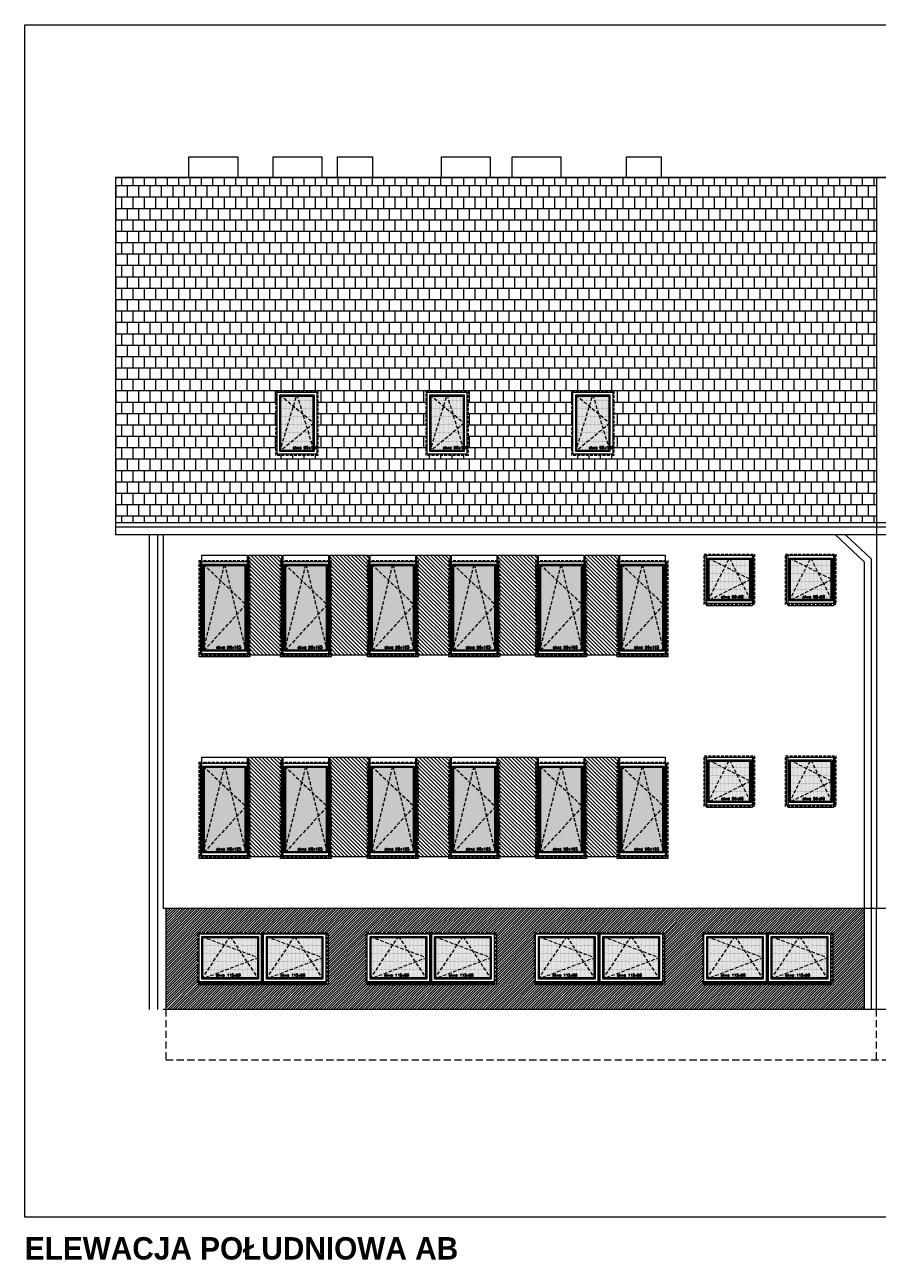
# Model space of a CAD drawing. Header units: millimetres. Extents: x -82287 to 177822, y -399756 to 0.
# Tile 17 of 228: x 53483 to 55002, y -238894 to -236685. Entities that reach past the tile are written whole.
import ezdxf
from ezdxf.enums import TextEntityAlignment as Align

# ---------------------------------------------------------------- set-up
doc = ezdxf.new("R2010")
doc.units = ezdxf.units.MM
doc.header["$MEASUREMENT"] = 0
for name, pattern in [('SUŁOSZOWA - PB 21 03$0$CACHE', [9.525, 6.35, -3.175]), ('SUŁOSZOWA - PB 21 03$0$CARKOVANA', [7.5, 5, -2.5]), ('SUŁOSZOWA - PB 21 03$0$HIDDEN', [9.525, 6.35, -3.175])]:
    doc.linetypes.add(name, pattern=pattern)
doc.layers.add('FL_XREF', color=252, linetype='Continuous')
for name, color, linetype, lineweight in [('SUŁOSZOWA - PB 21 03$0$! opisy okien elewacja', 251, 'Continuous', 0), ('SUŁOSZOWA - PB 21 03$0$!! 0_ Istn-okna', 251, 'Continuous', 0), ('SUŁOSZOWA - PB 21 03$0$!! 0_ Istn-sciany', 251, 'Continuous', 0), ('SUŁOSZOWA - PB 21 03$0$!! 0_ Opis', 251, 'Continuous', 0), ('SUŁOSZOWA - PB 21 03$0$!! 0_ WIDOK ELEWACJA', 251, 'Continuous', 0), ('SUŁOSZOWA - PB 21 03$0$!! 0_Istn-cienka', 251, 'Continuous', 0), ('SUŁOSZOWA - PB 21 03$0$!! 0_Istn-drzwi', 251, 'Continuous', 0), ('SUŁOSZOWA - PB 21 03$0$!! 0_Opis_pom', 251, 'Continuous', 0), ('SUŁOSZOWA - PB 21 03$0$!! 1_ELEWACJA KOLOR', 251, 'Continuous', 0), ('SUŁOSZOWA - PB 21 03$0$!! 1_Hatch dach', 251, 'Continuous', 0), ('SUŁOSZOWA - PB 21 03$0$!! 1_OPIS POM NOWE', 251, 'Continuous', 0), ('SUŁOSZOWA - PB 21 03$0$!! 2_ELEWACJA COKÓŁ', 251, 'Continuous', 0), ('SUŁOSZOWA - PB 21 03$0$!! 2_NOWE OKNA WIDOk - remont', 251, 'Continuous', 0), ('SUŁOSZOWA - PB 21 03$0$!! 2_TYNK OBRYS', 251, 'Continuous', 0)]:
    doc.layers.add(name, color=color, linetype=linetype, lineweight=lineweight)
doc.styles.add('SUŁOSZOWA - PB 21 03$0$ARIAL', font='tahoma.ttf')
doc.styles.add('SUŁOSZOWA - PB 21 03$0$STYLE10', font='arialbd.ttf')
doc.styles.add('SUŁOSZOWA - PB 21 03$0$TXT', font='simplex.shx')

# ---------------------------------------------------------------- blocks, each defined once
blk = doc.blocks.new('SUŁOSZOWA - PB 21 03$0$okno 90x180')
at = {"layer": 'SUŁOSZOWA - PB 21 03$0$!! 1_Hatch dach', "true_color": 0x575757}
h = blk.add_hatch(dxfattribs=at)
h.set_pattern_fill('DOTS', color=251)
h.set_pattern_definition([(0, (-9632.3096, -11392.1331), (0.79375, 1.5875), [0, -1.5875])])
h.paths.add_polyline_path([(9, -20), (81, -20), (81, -171), (9, -171)])
at = {"layer": 'SUŁOSZOWA - PB 21 03$0$!! 0_ Istn-okna', "linetype": 'SUŁOSZOWA - PB 21 03$0$CARKOVANA', "lineweight": 5}
blk.add_lwpolyline([(0, -11), (90, -11), (90, -180), (0, -180)], close=True, dxfattribs=at)
at = {"layer": 'SUŁOSZOWA - PB 21 03$0$!! 0_ Istn-okna'}
for points in [[(2, -13), (88, -13), (88, -178), (2, -178)], [(7, -18), (83, -18), (83, -173), (7, -173)], [(9, -20), (81, -20), (81, -171), (9, -171)], [(0, -178), (90, -178), (90, -183), (0, -183)]]:
    blk.add_lwpolyline(points, close=True, dxfattribs=at)
at = {"layer": 'SUŁOSZOWA - PB 21 03$0$!! 1_Hatch dach', "color": 251, "linetype": 'SUŁOSZOWA - PB 21 03$0$CACHE', "true_color": 0x575757}
for points in [[(7, -173), (45, -18), (83, -173)], [(7, -18), (83, -90), (7, -173)]]:
    blk.add_lwpolyline(points, dxfattribs=at)
at = {"insert": (30.1, -163.6), "char_height": 5, "attachment_point": 1, "style": 'SUŁOSZOWA - PB 21 03$0$TXT'}
blk.add_mtext_dynamic_manual_height_columns('okno 90x165', width=52.63, gutter_width=75, heights=[0], dxfattribs=at)
blk = doc.blocks.new('SUŁOSZOWA - PB 21 03$0$okno 90x90')
at = {"layer": 'SUŁOSZOWA - PB 21 03$0$!! 1_Hatch dach', "true_color": 0x575757}
h = blk.add_hatch(dxfattribs=at)
h.set_pattern_fill('DOTS', color=251)
h.set_pattern_definition([(0, (-9634.3096, -11214.1331), (0.79375, 1.5875), [0, -1.5875])])
h.paths.add_polyline_path([(7, 79), (79, 79), (79, 7), (7, 7)])
at = {"layer": 'SUŁOSZOWA - PB 21 03$0$!! 0_ Istn-okna', "linetype": 'SUŁOSZOWA - PB 21 03$0$CARKOVANA', "lineweight": 5}
blk.add_lwpolyline([(-2, 88), (88, 88), (88, -2), (-2, -2)], close=True, dxfattribs=at)
at = {"layer": 'SUŁOSZOWA - PB 21 03$0$!! 0_ Istn-okna'}
for points in [[(0, 86), (86, 86), (86, 0), (0, 0)], [(5, 81), (81, 81), (81, 5), (5, 5)], [(7, 79), (79, 79), (79, 7), (7, 7)]]:
    blk.add_lwpolyline(points, close=True, dxfattribs=at)
at = {"layer": 'SUŁOSZOWA - PB 21 03$0$!! 1_Hatch dach', "color": 251, "linetype": 'SUŁOSZOWA - PB 21 03$0$CACHE', "true_color": 0x575757}
for points in [[(5, 5), (43, 81), (81, 5)], [(5, 81), (81, 43), (5, 5)]]:
    blk.add_lwpolyline(points, dxfattribs=at)
at = {"insert": (28.1, 14.4), "char_height": 5, "attachment_point": 1, "style": 'SUŁOSZOWA - PB 21 03$0$TXT'}
blk.add_mtext_dynamic_manual_height_columns('okno 90x90', width=52.63, gutter_width=75, heights=[0], dxfattribs=at)
blk = doc.blocks.new('SUŁOSZOWA - PB 21 03$0$okno 115x115')
at = {"layer": 'SUŁOSZOWA - PB 21 03$0$!! 1_Hatch dach', "true_color": 0x575757}
h = blk.add_hatch(dxfattribs=at)
h.set_pattern_fill('DOTS', color=251, angle=360)
h.set_pattern_definition([(360, (-21873.4686, 1906.5186), (0.79375, 1.5875), [0, -1.5875])])
h.paths.add_polyline_path([(-12257.2, 13266.7), (-12160.2, 13266.7), (-12160.2, 13194.7), (-12257.2, 13194.7)])
h = blk.add_hatch(dxfattribs=at)
h.set_pattern_fill('ANSI31', color=251, scale=0.2, angle=360)
h.set_pattern_definition([(45, (0, 0), (-0.449012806, 0.449012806), [])])
h.paths.add_polyline_path([(-12264.2, 13187.7), (-12153.2, 13187.7), (-12153.2, 13182.7), (-12264.2, 13182.7)])
at = {"layer": 'SUŁOSZOWA - PB 21 03$0$!! 0_ Istn-okna', "linetype": 'SUŁOSZOWA - PB 21 03$0$CARKOVANA', "lineweight": 5}
blk.add_lwpolyline([(-12266.2, 13275.7), (-12151.2, 13275.7), (-12151.2, 13185.7), (-12266.2, 13185.7)], close=True, dxfattribs=at)
at = {"layer": 'SUŁOSZOWA - PB 21 03$0$!! 0_ Istn-okna'}
for points in [[(-12264.2, 13273.7), (-12153.2, 13273.7), (-12153.2, 13187.7), (-12264.2, 13187.7)], [(-12259.2, 13268.7), (-12158.2, 13268.7), (-12158.2, 13192.7), (-12259.2, 13192.7)], [(-12257.2, 13266.7), (-12160.2, 13266.7), (-12160.2, 13194.7), (-12257.2, 13194.7)], [(-12264.2, 13187.7), (-12153.2, 13187.7), (-12153.2, 13182.7), (-12264.2, 13182.7)]]:
    blk.add_lwpolyline(points, close=True, dxfattribs=at)
at = {"layer": 'SUŁOSZOWA - PB 21 03$0$!! 1_Hatch dach', "color": 251, "linetype": 'SUŁOSZOWA - PB 21 03$0$CACHE', "true_color": 0x575757}
for points in [[(-12259.2, 13192.7), (-12208.7, 13268.7), (-12158.2, 13192.7)], [(-12259.2, 13268.7), (-12158.2, 13230.7), (-12259.2, 13192.7)]]:
    blk.add_lwpolyline(points, dxfattribs=at)
at = {"insert": (-12234.1, 13202.1), "char_height": 5, "attachment_point": 1, "style": 'SUŁOSZOWA - PB 21 03$0$TXT'}
blk.add_mtext_dynamic_manual_height_columns('okno 115x90', width=52.63, gutter_width=75, heights=[0], dxfattribs=at)
blk = doc.blocks.new('SUŁOSZOWA - PB 21 03$0$OKNO POŁACIOWE')
at = {"layer": 'SUŁOSZOWA - PB 21 03$0$!! 1_Hatch dach', "true_color": 0x575757}
h = blk.add_hatch(dxfattribs=at)
h.set_pattern_fill('DOTS', color=251)
h.set_pattern_definition([(0, (62967.6391, -229507.4222), (0.79375, 1.5875), [0, -1.5875])])
h.paths.add_polyline_path([(72608.9, -218174.3), (72665.9, -218174.3), (72665.9, -218271.3), (72608.9, -218271.3)])
at = {"layer": 'SUŁOSZOWA - PB 21 03$0$!! 0_ Istn-okna', "linetype": 'SUŁOSZOWA - PB 21 03$0$CARKOVANA', "lineweight": 5}
blk.add_lwpolyline([(72599.9, -218165.3), (72674.9, -218165.3), (72674.9, -218280.3), (72599.9, -218280.3)], close=True, dxfattribs=at)
at = {"layer": 'SUŁOSZOWA - PB 21 03$0$!! 0_ Istn-okna'}
for points in [[(72601.9, -218167.3), (72672.9, -218167.3), (72672.9, -218278.3), (72601.9, -218278.3)], [(72606.9, -218172.3), (72667.9, -218172.3), (72667.9, -218273.3), (72606.9, -218273.3)], [(72608.9, -218174.3), (72665.9, -218174.3), (72665.9, -218271.3), (72608.9, -218271.3)]]:
    blk.add_lwpolyline(points, close=True, dxfattribs=at)
at = {"layer": 'SUŁOSZOWA - PB 21 03$0$!! 1_Hatch dach', "color": 251, "linetype": 'SUŁOSZOWA - PB 21 03$0$CACHE', "true_color": 0x575757}
for points in [[(72606.9, -218273.3), (72637.4, -218172.3), (72667.9, -218273.3)], [(72606.9, -218172.3), (72667.9, -218222.8), (72606.9, -218273.3)]]:
    blk.add_lwpolyline(points, dxfattribs=at)
at = {"insert": (72630, -218263.9), "char_height": 5, "attachment_point": 1, "style": 'SUŁOSZOWA - PB 21 03$0$TXT'}
blk.add_mtext_dynamic_manual_height_columns('okno 90x180', width=52.63, gutter_width=75, heights=[0], dxfattribs=at)
blk = doc.blocks.new('SUŁOSZOWA - PB 21 03')
at = {"layer": 'SUŁOSZOWA - PB 21 03$0$!! 1_ELEWACJA KOLOR', "true_color": 0xa78758}
h = blk.add_hatch(dxfattribs=at)
h.set_pattern_fill('ANSI31', color=45, scale=1.5, angle=-90)
h.set_pattern_definition([(315, (2450.515, -90), (3.36759605, 3.36759605), [])])
h.paths.add_polyline_path([(53819.56903, -237684.26576), (53878.56903, -237684.26576), (53878.56903, -237862.26576), (53819.56903, -237862.26576)])
h = blk.add_hatch(dxfattribs=at)
h.set_pattern_fill('ANSI31', color=45, scale=1.5, angle=-90)
h.set_pattern_definition([(315, (2595.515, -90), (3.36759605, 3.36759605), [])])
h.paths.add_polyline_path([(53964.56903, -237684.26576), (54033.56903, -237684.26576), (54033.56903, -237862.26576), (53964.56903, -237862.26576)])
h = blk.add_hatch(dxfattribs=at)
h.set_pattern_fill('ANSI31', color=45, scale=1.5, angle=-90)
h.set_pattern_definition([(315, (2750.515, -90), (3.36759605, 3.36759605), [])])
h.paths.add_polyline_path([(54119.56903, -237684.26576), (54178.56903, -237684.26576), (54178.56903, -237862.26576), (54119.56903, -237862.26576)])
h = blk.add_hatch(dxfattribs=at)
h.set_pattern_fill('ANSI31', color=45, scale=1.5, angle=-90)
h.set_pattern_definition([(315, (2895.515, -90), (3.36759605, 3.36759605), [])])
h.paths.add_polyline_path([(54264.56903, -237684.26576), (54333.56903, -237684.26576), (54333.56903, -237862.26576), (54264.56903, -237862.26576)])
h = blk.add_hatch(dxfattribs=at)
h.set_pattern_fill('ANSI31', color=45, scale=1.5, angle=-90)
h.set_pattern_definition([(315, (3050.515, -90), (3.36759605, 3.36759605), [])])
h.paths.add_polyline_path([(54419.56903, -237684.26576), (54478.56903, -237684.26576), (54478.56903, -237862.26576), (54419.56903, -237862.26576)])
h = blk.add_hatch(dxfattribs=at)
h.set_pattern_fill('ANSI31', color=45, scale=1.5, angle=-90)
h.set_pattern_definition([(315, (2450.515, -450), (3.36759605, 3.36759605), [])])
h.paths.add_polyline_path([(53819.56903, -238044.26576), (53878.56903, -238044.26576), (53878.56903, -238222.26576), (53819.56903, -238222.26576)])
h = blk.add_hatch(dxfattribs=at)
h.set_pattern_fill('ANSI31', color=45, scale=1.5, angle=-90)
h.set_pattern_definition([(315, (2595.515, -450), (3.36759605, 3.36759605), [])])
h.paths.add_polyline_path([(53964.56903, -238044.26576), (54033.56903, -238044.26576), (54033.56903, -238222.26576), (53964.56903, -238222.26576)])
h = blk.add_hatch(dxfattribs=at)
h.set_pattern_fill('ANSI31', color=45, scale=1.5, angle=-90)
h.set_pattern_definition([(315, (2750.515, -450), (3.36759605, 3.36759605), [])])
h.paths.add_polyline_path([(54119.56903, -238044.26576), (54178.56903, -238044.26576), (54178.56903, -238222.26576), (54119.56903, -238222.26576)])
h = blk.add_hatch(dxfattribs=at)
h.set_pattern_fill('ANSI31', color=45, scale=1.5, angle=-90)
h.set_pattern_definition([(315, (2895.515, -450), (3.36759605, 3.36759605), [])])
h.paths.add_polyline_path([(54264.56903, -238044.26576), (54333.56903, -238044.26576), (54333.56903, -238222.26576), (54264.56903, -238222.26576)])
h = blk.add_hatch(dxfattribs=at)
h.set_pattern_fill('ANSI31', color=45, scale=1.5, angle=-90)
h.set_pattern_definition([(315, (3050.515, -450), (3.36759605, 3.36759605), [])])
h.paths.add_polyline_path([(54419.56903, -238044.26576), (54478.56903, -238044.26576), (54478.56903, -238222.26576), (54419.56903, -238222.26576)])
at = {"layer": 'SUŁOSZOWA - PB 21 03$0$!! 1_Hatch dach', "true_color": 0x990000}
h = blk.add_hatch(dxfattribs=at)
h.set_pattern_fill('AR-B88', color=14, scale=0.1, angle=180)
h.set_pattern_definition([(180, (0, 0), (-2e-15, -20.32), []), (270, (0, 0), (10.16, -20.32), [20.32, -20.32])])
h.paths.add_polyline_path([(54939.06903, -237010.26576), (53582.06903, -237010.26576), (53582.06903, -237626.08383), (54939.06903, -237626.08383)])
h.paths.add_polyline_path([(54470.65122, -237506.06821), (54395.65122, -237506.06821), (54395.65122, -237391.06821), (54470.65122, -237391.06821)], flags=16)
h.paths.add_polyline_path([(54468.65122, -237504.06821), (54397.65122, -237504.06821), (54397.65122, -237393.06821), (54468.65122, -237393.06821)], flags=0)
h.paths.add_polyline_path([(54463.65122, -237499.06821), (54402.65122, -237499.06821), (54402.65122, -237398.06821), (54463.65122, -237398.06821)], flags=0)
h.paths.add_polyline_path([(54463.04726, -237497.06821), (54405.06706, -237497.06821), (54402.65122, -237499.06821), (54404.65122, -237492.44526), (54404.65122, -237399.72394), (54405.06706, -237400.06821), (54432.54726, -237400.06821), (54433.15122, -237398.06821), (54433.75518, -237400.06821), (54461.65122, -237400.06821), (54461.65122, -237446.91247), (54463.65122, -237448.56821), (54461.65122, -237450.22394), (54461.65122, -237492.44526)], flags=0)
h.paths.add_polyline_path([(54210.75844, -237506.06821), (54135.75844, -237506.06821), (54135.75844, -237391.06821), (54210.75844, -237391.06821)], flags=16)
h.paths.add_polyline_path([(54208.75844, -237504.06821), (54137.75844, -237504.06821), (54137.75844, -237393.06821), (54208.75844, -237393.06821)], flags=0)
h.paths.add_polyline_path([(54203.75844, -237499.06821), (54142.75844, -237499.06821), (54142.75844, -237398.06821), (54203.75844, -237398.06821)], flags=0)
h.paths.add_polyline_path([(54203.15448, -237497.06821), (54145.17428, -237497.06821), (54142.75844, -237499.06821), (54144.75844, -237492.44526), (54144.75844, -237399.72394), (54145.17428, -237400.06821), (54172.65448, -237400.06821), (54173.25844, -237398.06821), (54173.8624, -237400.06821), (54201.75844, -237400.06821), (54201.75844, -237446.91247), (54203.75844, -237448.56821), (54201.75844, -237450.22394), (54201.75844, -237492.44526)], flags=0)
h.paths.add_polyline_path([(53943.10625, -237506.06821), (53868.10625, -237506.06821), (53868.10625, -237391.06821), (53943.10625, -237391.06821)], flags=16)
h.paths.add_polyline_path([(53941.10625, -237504.06821), (53870.10625, -237504.06821), (53870.10625, -237393.06821), (53941.10625, -237393.06821)], flags=0)
h.paths.add_polyline_path([(53936.10625, -237499.06821), (53875.10625, -237499.06821), (53875.10625, -237398.06821), (53936.10625, -237398.06821)], flags=0)
h.paths.add_polyline_path([(53935.50229, -237497.06821), (53877.52209, -237497.06821), (53875.10625, -237499.06821), (53877.10625, -237492.44526), (53877.10625, -237399.72394), (53877.52209, -237400.06821), (53905.00229, -237400.06821), (53905.60625, -237398.06821), (53906.21021, -237400.06821), (53934.10625, -237400.06821), (53934.10625, -237446.91247), (53936.10625, -237448.56821), (53934.10625, -237450.22394), (53934.10625, -237492.44526)], flags=0)
h.paths.add_polyline_path([(53896.934, -237495.90858), (53947.05305, -237495.90858), (53947.05305, -237488.40858), (53896.934, -237488.40858)], flags=24)
h.paths.add_polyline_path([(54164.58619, -237495.90858), (54214.70524, -237495.90858), (54214.70524, -237488.40858), (54164.58619, -237488.40858)], flags=24)
h.paths.add_polyline_path([(54424.47897, -237495.90858), (54474.59802, -237495.90858), (54474.59802, -237488.40858), (54424.47897, -237488.40858)], flags=24)
at = {"layer": 'SUŁOSZOWA - PB 21 03$0$!! 2_ELEWACJA COKÓŁ'}
h = blk.add_hatch(dxfattribs=at)
h.set_pattern_fill('ANSI31', color=250)
h.set_pattern_definition([(45, (-4038.4983, -36130.5186), (-2.24506403, 2.24506403), [])])
h.paths.add_polyline_path([(54917.06903, -238314.26576), (53672.06903, -238314.26576), (53672.06903, -238494.26576), (54917.06903, -238494.26576)])
h.paths.add_polyline_path([(54261.06903, -238449.26576), (54031.06903, -238449.26576), (54031.06903, -238447.26576), (54029.06903, -238447.26576), (54029.06903, -238357.26576), (54144.06903, -238357.26576), (54259.06903, -238357.26576), (54259.06903, -238359.26576), (54261.06903, -238359.26576)], flags=16)
h.paths.add_polyline_path([(54257.06903, -238445.26576), (54146.06903, -238445.26576), (54146.06903, -238359.26576), (54257.06903, -238359.26576)], flags=0)
h.paths.add_polyline_path([(54252.06903, -238440.26576), (54151.06903, -238440.26576), (54151.06903, -238364.26576), (54252.06903, -238364.26576)], flags=0)
h.paths.add_polyline_path([(54250.74008, -238438.26576), (54156.38482, -238438.26576), (54151.06903, -238440.26576), (54153.06903, -238437.25586), (54153.06903, -238365.01823), (54156.38482, -238366.26576), (54200.24008, -238366.26576), (54201.56903, -238364.26576), (54202.89798, -238366.26576), (54250.06903, -238366.26576), (54250.06903, -238401.51328), (54252.06903, -238402.26576), (54250.06903, -238403.01823), (54250.06903, -238437.25586)], flags=0)
h.paths.add_polyline_path([(54329.06903, -238447.26576), (54329.06903, -238357.26576), (54444.06903, -238357.26576), (54559.06903, -238357.26576), (54559.06903, -238359.26576), (54561.06903, -238359.26576), (54561.06903, -238449.26576), (54331.06903, -238449.26576), (54331.06903, -238447.26576)], flags=16)
h.paths.add_polyline_path([(54331.06903, -238445.26576), (54331.06903, -238359.26576), (54442.06903, -238359.26576), (54442.06903, -238445.26576)], flags=0)
h.paths.add_polyline_path([(54336.06903, -238440.26576), (54336.06903, -238364.26576), (54437.06903, -238364.26576), (54437.06903, -238440.26576)], flags=0)
h.paths.add_polyline_path([(54336.06903, -238440.26576), (54338.06903, -238437.25586), (54338.06903, -238365.01823), (54341.38482, -238366.26576), (54385.24008, -238366.26576), (54386.56903, -238364.26576), (54387.89798, -238366.26576), (54435.06903, -238366.26576), (54435.06903, -238401.51328), (54437.06903, -238402.26576), (54435.06903, -238403.01823), (54435.06903, -238437.25586), (54435.74008, -238438.26576), (54341.38482, -238438.26576)], flags=0)
h.paths.add_polyline_path([(54142.06903, -238445.26576), (54031.06903, -238445.26576), (54031.06903, -238359.26576), (54142.06903, -238359.26576)], flags=0)
h.paths.add_polyline_path([(54137.06903, -238440.26576), (54036.06903, -238440.26576), (54036.06903, -238364.26576), (54137.06903, -238364.26576)], flags=0)
h.paths.add_polyline_path([(54135.74008, -238438.26576), (54041.38482, -238438.26576), (54036.06903, -238440.26576), (54038.06903, -238437.25586), (54038.06903, -238365.01823), (54041.38482, -238366.26576), (54085.24008, -238366.26576), (54086.56903, -238364.26576), (54087.89798, -238366.26576), (54135.06903, -238366.26576), (54135.06903, -238401.51328), (54137.06903, -238402.26576), (54135.06903, -238403.01823), (54135.06903, -238437.25586)], flags=0)
h.paths.add_polyline_path([(54446.06903, -238445.26576), (54446.06903, -238359.26576), (54557.06903, -238359.26576), (54557.06903, -238445.26576)], flags=0)
h.paths.add_polyline_path([(54451.06903, -238440.26576), (54451.06903, -238364.26576), (54552.06903, -238364.26576), (54552.06903, -238440.26576)], flags=0)
h.paths.add_polyline_path([(54451.06903, -238440.26576), (54453.06903, -238437.25586), (54453.06903, -238365.01823), (54456.38482, -238366.26576), (54500.24008, -238366.26576), (54501.56903, -238364.26576), (54502.89798, -238366.26576), (54550.06903, -238366.26576), (54550.06903, -238401.51328), (54552.06903, -238402.26576), (54550.06903, -238403.01823), (54550.06903, -238437.25586), (54550.74008, -238438.26576), (54456.38482, -238438.26576)], flags=0)
h.paths.add_polyline_path([(53961.06903, -238449.26576), (53731.06903, -238449.26576), (53731.06903, -238447.26576), (53729.06903, -238447.26576), (53729.06903, -238357.26576), (53844.06903, -238357.26576), (53959.06903, -238357.26576), (53959.06903, -238359.26576), (53961.06903, -238359.26576)], flags=16)
h.paths.add_polyline_path([(53957.06903, -238445.26576), (53846.06903, -238445.26576), (53846.06903, -238359.26576), (53957.06903, -238359.26576)], flags=0)
h.paths.add_polyline_path([(53952.06903, -238440.26576), (53851.06903, -238440.26576), (53851.06903, -238364.26576), (53952.06903, -238364.26576)], flags=0)
h.paths.add_polyline_path([(53950.74008, -238438.26576), (53856.38482, -238438.26576), (53851.06903, -238440.26576), (53853.06903, -238437.25586), (53853.06903, -238365.01823), (53856.38482, -238366.26576), (53900.24008, -238366.26576), (53901.56903, -238364.26576), (53902.89798, -238366.26576), (53950.06903, -238366.26576), (53950.06903, -238401.51328), (53952.06903, -238402.26576), (53950.06903, -238403.01823), (53950.06903, -238437.25586)], flags=0)
h.paths.add_polyline_path([(54629.06903, -238447.26576), (54629.06903, -238357.26576), (54744.06903, -238357.26576), (54859.06903, -238357.26576), (54859.06903, -238359.26576), (54861.06903, -238359.26576), (54861.06903, -238449.26576), (54631.06903, -238449.26576), (54631.06903, -238447.26576)], flags=16)
h.paths.add_polyline_path([(54631.06903, -238445.26576), (54631.06903, -238359.26576), (54742.06903, -238359.26576), (54742.06903, -238445.26576)], flags=0)
h.paths.add_polyline_path([(54636.06903, -238440.26576), (54636.06903, -238364.26576), (54737.06903, -238364.26576), (54737.06903, -238440.26576)], flags=0)
h.paths.add_polyline_path([(54636.06903, -238440.26576), (54638.06903, -238437.25586), (54638.06903, -238365.01823), (54641.38482, -238366.26576), (54685.24008, -238366.26576), (54686.56903, -238364.26576), (54687.89798, -238366.26576), (54735.06903, -238366.26576), (54735.06903, -238401.51328), (54737.06903, -238402.26576), (54735.06903, -238403.01823), (54735.06903, -238437.25586), (54735.74008, -238438.26576), (54641.38482, -238438.26576)], flags=0)
h.paths.add_polyline_path([(53842.06903, -238445.26576), (53731.06903, -238445.26576), (53731.06903, -238359.26576), (53842.06903, -238359.26576)], flags=0)
h.paths.add_polyline_path([(53837.06903, -238440.26576), (53736.06903, -238440.26576), (53736.06903, -238364.26576), (53837.06903, -238364.26576)], flags=0)
h.paths.add_polyline_path([(53835.74008, -238438.26576), (53741.38482, -238438.26576), (53736.06903, -238440.26576), (53738.06903, -238437.25586), (53738.06903, -238365.01823), (53741.38482, -238366.26576), (53785.24008, -238366.26576), (53786.56903, -238364.26576), (53787.89798, -238366.26576), (53835.06903, -238366.26576), (53835.06903, -238401.51328), (53837.06903, -238402.26576), (53835.06903, -238403.01823), (53835.06903, -238437.25586)], flags=0)
h.paths.add_polyline_path([(54746.06903, -238445.26576), (54746.06903, -238359.26576), (54857.06903, -238359.26576), (54857.06903, -238445.26576)], flags=0)
h.paths.add_polyline_path([(54751.06903, -238440.26576), (54751.06903, -238364.26576), (54852.06903, -238364.26576), (54852.06903, -238440.26576)], flags=0)
h.paths.add_polyline_path([(54751.06903, -238440.26576), (54753.06903, -238437.25586), (54753.06903, -238365.01823), (54756.38482, -238366.26576), (54800.24008, -238366.26576), (54801.56903, -238364.26576), (54802.89798, -238366.26576), (54850.06903, -238366.26576), (54850.06903, -238401.51328), (54852.06903, -238402.26576), (54850.06903, -238403.01823), (54850.06903, -238437.25586), (54850.74008, -238438.26576), (54756.38482, -238438.26576)], flags=0)
h.paths.add_polyline_path([(54774.89678, -238437.10613), (54824.06345, -238437.10613), (54824.06345, -238429.60613), (54774.89678, -238429.60613)], flags=8)
h.paths.add_polyline_path([(54659.89678, -238437.10613), (54709.06345, -238437.10613), (54709.06345, -238429.60613), (54659.89678, -238429.60613)], flags=8)
h.paths.add_polyline_path([(54474.89678, -238437.10613), (54524.06345, -238437.10613), (54524.06345, -238429.60613), (54474.89678, -238429.60613)], flags=8)
h.paths.add_polyline_path([(54359.89678, -238437.10613), (54409.06345, -238437.10613), (54409.06345, -238429.60613), (54359.89678, -238429.60613)], flags=8)
h.paths.add_polyline_path([(54174.89678, -238437.10613), (54224.06345, -238437.10613), (54224.06345, -238429.60613), (54174.89678, -238429.60613)], flags=8)
h.paths.add_polyline_path([(54059.89678, -238437.10613), (54109.06345, -238437.10613), (54109.06345, -238429.60613), (54059.89678, -238429.60613)], flags=8)
h.paths.add_polyline_path([(53874.89678, -238437.10613), (53924.06345, -238437.10613), (53924.06345, -238429.60613), (53874.89678, -238429.60613)], flags=8)
h.paths.add_polyline_path([(53759.89678, -238437.10613), (53809.06345, -238437.10613), (53809.06345, -238429.60613), (53759.89678, -238429.60613)], flags=8)
at = {"layer": 'SUŁOSZOWA - PB 21 03$0$! opisy okien elewacja'}
blk.add_lwpolyline([(53420.42771, -236737.82104), (60543.65378, -236737.82104), (60543.65378, -238865.24478), (53420.42771, -238865.24478)], close=True, dxfattribs=at)
at = {"layer": 'SUŁOSZOWA - PB 21 03$0$!! 0_ Istn-sciany'}
blk.add_lwpolyline([(56742.06903, -238494.26576), (53667.06903, -238494.26576)], dxfattribs=at)
at = {"layer": 'SUŁOSZOWA - PB 21 03$0$!! 0_ WIDOK ELEWACJA'}
for p, q in [((54939.06903, -237010.26576), (54939.06903, -238314.26576)), ((54917.06903, -237695.70429), (54917.06903, -238494.26576)), ((54929.06903, -237690.49077), (54929.06903, -238494.26576))]:
    blk.add_line(p, q, dxfattribs=at)
for points in [[(53713.06903, -236973.26576), (53800.06903, -236973.26576), (53800.06903, -237010.26576), (53713.06903, -237010.26576)], [(53863.06903, -236973.26576), (53950.06903, -236973.26576), (53950.06903, -237010.26576), (53863.06903, -237010.26576)], [(53978.06903, -236973.26576), (54040.06903, -236973.26576), (54040.06903, -237010.26576), (53978.06903, -237010.26576)], [(54163.06903, -236973.26576), (54250.06903, -236973.26576), (54250.06903, -237010.26576), (54163.06903, -237010.26576)], [(54289.06903, -236973.26576), (54376.06903, -236973.26576), (54376.06903, -237010.26576), (54289.06903, -237010.26576)], [(54493.06903, -236973.26576), (54555.06903, -236973.26576), (54555.06903, -237010.26576), (54493.06903, -237010.26576)], [(53736.06903, -237684.26576), (53817.06903, -237684.26576), (53817.06903, -237864.26576), (53736.06903, -237864.26576)], [(53881.06903, -237684.26576), (53962.06903, -237684.26576), (53962.06903, -237864.26576), (53881.06903, -237864.26576)], [(54036.06903, -237684.26576), (54117.06903, -237684.26576), (54117.06903, -237864.26576), (54036.06903, -237864.26576)], [(54181.06903, -237684.26576), (54262.06903, -237684.26576), (54262.06903, -237864.26576), (54181.06903, -237864.26576)], [(54336.06903, -237684.26576), (54417.06903, -237684.26576), (54417.06903, -237864.26576), (54336.06903, -237864.26576)], [(54481.06903, -237684.26576), (54562.06903, -237684.26576), (54562.06903, -237864.26576), (54481.06903, -237864.26576)], [(54636.06903, -237684.26576), (54717.06903, -237684.26576), (54717.06903, -237774.26576), (54636.06903, -237774.26576)], [(54781.06903, -237684.26576), (54862.06903, -237684.26576), (54862.06903, -237774.26576), (54781.06903, -237774.26576)], [(53736.06903, -238044.26576), (53817.06903, -238044.26576), (53817.06903, -238224.26576), (53736.06903, -238224.26576)], [(53881.06903, -238044.26576), (53962.06903, -238044.26576), (53962.06903, -238224.26576), (53881.06903, -238224.26576)], [(54036.06903, -238044.26576), (54117.06903, -238044.26576), (54117.06903, -238224.26576), (54036.06903, -238224.26576)], [(54181.06903, -238044.26576), (54262.06903, -238044.26576), (54262.06903, -238224.26576), (54181.06903, -238224.26576)], [(54336.06903, -238044.26576), (54417.06903, -238044.26576), (54417.06903, -238224.26576), (54336.06903, -238224.26576)], [(54481.06903, -238044.26576), (54562.06903, -238044.26576), (54562.06903, -238224.26576), (54481.06903, -238224.26576)], [(54636.06903, -238044.26576), (54717.06903, -238044.26576), (54717.06903, -238134.26576), (54636.06903, -238134.26576)], [(54781.06903, -238044.26576), (54862.06903, -238044.26576), (54862.06903, -238134.26576), (54781.06903, -238134.26576)], [(53961.06903, -238359.26576), (53961.06903, -238449.26576), (53731.06903, -238449.26576), (53731.06903, -238359.26576)], [(54261.06903, -238359.26576), (54261.06903, -238449.26576), (54031.06903, -238449.26576), (54031.06903, -238359.26576)], [(54561.06903, -238359.26576), (54561.06903, -238449.26576), (54331.06903, -238449.26576), (54331.06903, -238359.26576)], [(54861.06903, -238359.26576), (54861.06903, -238449.26576), (54631.06903, -238449.26576), (54631.06903, -238359.26576)]]:
    blk.add_lwpolyline(points, close=True, dxfattribs=at)
for points in [[(59895.06903, -237010.26576), (53582.06903, -237010.26576)], [(53582.06903, -237010.26576), (53582.06903, -237647.85452)], [(56910.29832, -237626.08383), (53582.06903, -237626.08383)], [(56900.9144, -237634.34168), (53582.06903, -237634.34168)], [(56885.55889, -237647.85452), (53582.06903, -237647.85452)], [(53675.06223, -237647.85452), (53582.06903, -237647.85452)], [(53642.06903, -237647.85452), (53642.06903, -238494.26576)], [(53657.06903, -237647.85452), (53657.06903, -238494.26576)], [(53667.06903, -237647.85452), (53667.06903, -238314.26576)], [(54917.06903, -237695.70429), (54865.81732, -237647.85452)], [(54929.06903, -237690.49077), (54883.4015, -237647.85452)], [(56742.06903, -238314.26576), (53667.06903, -238314.26576)], [(53672.06903, -238314.26576), (53672.06903, -238494.26576)], [(54938.06903, -238314.26576), (54938.06903, -238494.26576)]]:
    blk.add_lwpolyline(points, dxfattribs=at)
at = {"layer": 'SUŁOSZOWA - PB 21 03$0$!! 0_Istn-cienka', "linetype": 'SUŁOSZOWA - PB 21 03$0$HIDDEN', "ltscale": 2}
for points in [[(53672.06903, -238494.26576), (53672.06903, -238584.26576)], [(54938.06903, -238494.26576), (54938.06903, -238584.26576)], [(53672.06903, -238584.26576), (56742.06903, -238584.26576)]]:
    blk.add_lwpolyline(points, dxfattribs=at)
at = {"layer": 'SUŁOSZOWA - PB 21 03$0$!! 0_Istn-drzwi'}
blk.add_lwpolyline([(53582.06903, -237010.26576), (59895.06903, -237010.26576)], dxfattribs=at)
at = {"layer": 'SUŁOSZOWA - PB 21 03$0$!! 2_TYNK OBRYS'}
for points in [[(53819.56903, -237684.26576), (53878.56903, -237684.26576), (53878.56903, -237862.26576), (53819.56903, -237862.26576)], [(53964.56903, -237684.26576), (54033.56903, -237684.26576), (54033.56903, -237862.26576), (53964.56903, -237862.26576)], [(54119.56903, -237684.26576), (54178.56903, -237684.26576), (54178.56903, -237862.26576), (54119.56903, -237862.26576)], [(54264.56903, -237684.26576), (54333.56903, -237684.26576), (54333.56903, -237862.26576), (54264.56903, -237862.26576)], [(54419.56903, -237684.26576), (54478.56903, -237684.26576), (54478.56903, -237862.26576), (54419.56903, -237862.26576)], [(53819.56903, -238044.26576), (53878.56903, -238044.26576), (53878.56903, -238222.26576), (53819.56903, -238222.26576)], [(53964.56903, -238044.26576), (54033.56903, -238044.26576), (54033.56903, -238222.26576), (53964.56903, -238222.26576)], [(54119.56903, -238044.26576), (54178.56903, -238044.26576), (54178.56903, -238222.26576), (54119.56903, -238222.26576)], [(54264.56903, -238044.26576), (54333.56903, -238044.26576), (54333.56903, -238222.26576), (54264.56903, -238222.26576)], [(54419.56903, -238044.26576), (54478.56903, -238044.26576), (54478.56903, -238222.26576), (54419.56903, -238222.26576)]]:
    blk.add_lwpolyline(points, close=True, dxfattribs=at)
at = {"layer": 'SUŁOSZOWA - PB 21 03$0$! opisy okien elewacja'}
for p in [(-18731.84251, -19225.77916), (-18464.19032, -19225.77916), (-18204.29755, -19225.77916)]:
    blk.add_blockref('SUŁOSZOWA - PB 21 03$0$OKNO POŁACIOWE', p, dxfattribs=at)
at = {"layer": 'SUŁOSZOWA - PB 21 03$0$!! 2_NOWE OKNA WIDOk - remont'}
for name, p in [('SUŁOSZOWA - PB 21 03$0$okno 90x180', (53731.56903, -237682.26576)), ('SUŁOSZOWA - PB 21 03$0$okno 90x180', (53876.56903, -237682.26576)), ('SUŁOSZOWA - PB 21 03$0$okno 90x180', (54031.56903, -237682.26576)), ('SUŁOSZOWA - PB 21 03$0$okno 90x180', (54176.56903, -237682.26576)), ('SUŁOSZOWA - PB 21 03$0$okno 90x180', (54331.56903, -237682.26576)), ('SUŁOSZOWA - PB 21 03$0$okno 90x180', (54476.56903, -237682.26576)), ('SUŁOSZOWA - PB 21 03$0$okno 90x90', (54633.56903, -237770.26576)), ('SUŁOSZOWA - PB 21 03$0$okno 90x90', (54778.56903, -237770.26576)), ('SUŁOSZOWA - PB 21 03$0$okno 90x180', (53731.56903, -238042.26576)), ('SUŁOSZOWA - PB 21 03$0$okno 90x180', (53876.56903, -238042.26576)), ('SUŁOSZOWA - PB 21 03$0$okno 90x180', (54031.56903, -238042.26576)), ('SUŁOSZOWA - PB 21 03$0$okno 90x180', (54176.56903, -238042.26576)), ('SUŁOSZOWA - PB 21 03$0$okno 90x180', (54331.56903, -238042.26576)), ('SUŁOSZOWA - PB 21 03$0$okno 90x180', (54476.56903, -238042.26576)), ('SUŁOSZOWA - PB 21 03$0$okno 90x90', (54633.56903, -238130.26576)), ('SUŁOSZOWA - PB 21 03$0$okno 90x90', (54778.56903, -238130.26576)), ('SUŁOSZOWA - PB 21 03$0$okno 115x115', (65995.22804, -251632.91753)), ('SUŁOSZOWA - PB 21 03$0$okno 115x115', (66110.22804, -251632.91753)), ('SUŁOSZOWA - PB 21 03$0$okno 115x115', (66295.22804, -251632.91753)), ('SUŁOSZOWA - PB 21 03$0$okno 115x115', (66410.22804, -251632.91753)), ('SUŁOSZOWA - PB 21 03$0$okno 115x115', (66595.22804, -251632.91753)), ('SUŁOSZOWA - PB 21 03$0$okno 115x115', (66710.22804, -251632.91753)), ('SUŁOSZOWA - PB 21 03$0$okno 115x115', (66895.22804, -251632.91753)), ('SUŁOSZOWA - PB 21 03$0$okno 115x115', (67010.22804, -251632.91753))]:
    blk.add_blockref(name, p, dxfattribs=at)
at = {"layer": 'SUŁOSZOWA - PB 21 03$0$!! 0_ Opis', "style": 'SUŁOSZOWA - PB 21 03$0$STYLE10', "width": 0.95}
blk.add_text('ELEWACJA POŁUDNIOWA AB', height=40, dxfattribs=at).set_placement((53420.42771, -238940.58772))
at = {"layer": 'SUŁOSZOWA - PB 21 03$0$!! 0_Opis_pom', "ltscale": 0.7, "style": 'SUŁOSZOWA - PB 21 03$0$ARIAL'}
for tag, p in [('B0,19', (52679.2094, -194257.55204)), ('B2,14', (73874.0461, -194402.0887)), ('B2,12', (73342.49259, -194413.89249)), ('B1,21', (60405.50261, -194427.18207)), ('B2,11', (73069.01144, -194438.89383)), ('B2,16', (75195.07765, -194441.83446)), ('B0,15', (51514.15008, -194461.8073)), ('A1,1', (58808.06672, -194460.94161)), ('A1,16', (59129.54925, -194448.08429)), ('B1/17', (59524.53699, -194450.37428)), ('B1,19', (59914.81903, -194448.15658)), ('1,22', (60947.33929, -194456.1144)), ('1,23', (61575.22173, -194450.37428)), ('B2,19.1', (76701.67035, -194466.03695)), ('B3,7', (87459.81312, -194465.07097)), ('B3,3', (88235.73906, -194465.79732)), ('B0,18', (52071.43815, -194478.40179)), ('B1,18', (59715.51745, -194473.87108)), ('B1,20', (60198.53687, -194490.17374)), ('B2,10', (72728.63362, -194489.37283)), ('B2,15', (74566.38885, -194487.81114)), ('B2,17', (75506.7465, -194471.3759)), ('B3,6', (86826.65132, -194483.15512)), ('B3,8', (90006.66539, -194478.47972)), ('A0,6', (49094.40602, -194505.72387)), ('A2,5', (72452.45009, -194505.90583)), ('B2,13', (73649.91716, -194500.01242)), ('A0,5', (49399.71914, -194533.19455)), ('A0,4', (49692.81919, -194517.93289)), ('A0,3', (49906.53818, -194524.03766)), ('B0,20', (53125.45224, -194527.8835)), ('B0,21', (53847.26622, -194535.08002)), ('B0,22', (54187.56644, -194519.04308)), ('A1,6', (58565.96262, -194514.50753)), ('B1,1', (61908.24378, -194515.48656)), ('B1,3', (62229.35503, -194604.49851)), ('B2,18', (75922.43604, -194612.23635)), ('B2,19', (77152.69039, -194617.53776)), ('A3,4', (85509.27934, -194642.47136)), ('B0,24B', (54824.42896, -194684.26784)), ('B0,13', (50367.63944, -194706.5583)), ('B0,16', (51457.40872, -194704.43091)), ('B0,17', (51897.58569, -194706.77195)), ('B1,4', (63476.45184, -194691.11207)), ('A2,4', (71695.75649, -194707.44268)), ('A1,5', (58149.22649, -194724.80163)), ('A2.1', (72371.45884, -194731.56251)), ('B0,23', (54542.05776, -194742.93939)), ('A1,2', (58744.42262, -194746.622)), ('B1,2D', (60756.29674, -194750.92727)), ('B0,14', (50962.60809, -194789.06568)), ('A1,15', (59129.54925, -194780.73348)), ('B1,4', (63483.03852, -194791.04365)), ('A3.1', (86079.08704, -194786.62422)), ('A0,2', (49295.91259, -194810.95246)), ('B0,7', (52851.95551, -194845.56115)), ('B1,2B', (62374.83512, -194841.86715)), ('B2.7', (74548.27897, -194836.12781)), ('B3,2', (89035.72921, -194837.99287)), ('B1,2A', (61803.35407, -194869.27513)), ('B0,8', (51561.38742, -194890.27848)), ('A1,3', (58810.05243, -195008.83917)), ('A3.2', (86016.50296, -195004.88875)), ('A0,10', (49695.87246, -195042.9259)), ('A0,1', (49914.27925, -195025.82804)), ('B0,17', (51225.06492, -195049.74007)), ('A0,7', (49042.50308, -195082.6056)), ('B0,6', (52110.41055, -195069.39267)), ('B1,8', (61403.63433, -195071.25189)), ('A2.2', (72371.45884, -195070.78713)), ('B2.2', (74976.1855, -195068.47988)), ('B3,11', (88623.94853, -195099.23575)), ('B3,4', (87612.56208, -195132.78192)), ('B3,5', (86839.47632, -195174.05241)), ('B0,12', (50313.60595, -195207.52936)), ('B0,11', (50726.178, -195219.06638)), ('B3,10', (89778.42161, -195220.68871)), ('B1,6', (63686.26823, -195231.3997)), ('B0,10', (51476.34179, -195259.44699)), ('B0,24A', (54359.17011, -195245.97867)), ('A1,4', (58093.66276, -195250.96213)), ('B3,9', (90479.74099, -195260.18621)), ('A0,11', (49643.96951, -195271.84772)), ('B1,14', (59332.54805, -195280.73534)), ('A0,8', (49042.50308, -195293.21363)), ('B0,9', (51798.4912, -195291.17482)), ('B2,21', (75970.16114, -195290.81005)), ('B0,3', (52068.59538, -195319.60465)), ('B1,13', (60186.62513, -195314.46953)), ('B1,10', (60892.94126, -195319.45825)), ('B1,5', (63419.22943, -195317.21026)), ('A2.3', (71832.37045, -195318.78232)), ('B2,9', (73175.51251, -195317.21162)), ('B2,4', (74493.5947, -195318.7733)), ('B2,3', (74674.2815, -195319.28036)), ('A3,3', (85569.83931, -195318.78232)), ('B3,1', (88723.65615, -195329.98594)), ('B1,9', (61058.12383, -195344.48743)), ('B2,8', (73894.209, -195338.18956)), ('B2.1', (75304.74121, -195348.36327)), ('B2,20', (77211.021, -195343.82367)), ('B0,2', (52227.2348, -195357.98297)), ('B1,2C', (61827.40698, -195369.02625)), ('B1,7', (62134.52151, -195372.05069)), ('A0,9', (49001.50444, -195413.15723)), ('B0,1', (53061.17304, -195403.85659)), ('A0,12', (49689.76592, -195485.50737)), ('B0,4', (52224.78303, -195500.96352)), ('B2,5', (74686.48999, -195507.24036)), ('B1,11', (61050.00078, -195512.89565)), ('B1,12', (60864.00751, -195544.00738)), ('B2,6', (74499.29165, -195549.55175)), ('B0,5', (52066.14362, -195556.83806)), ('C2,2', (74812.78942, -195865.8959)), ('C1,3', (61091.58871, -195973.27844)), ('C0,2A', (52278.30875, -196050.48297)), ('C0,1', (52808.36775, -196132.34208)), ('C1,2', (61690.27405, -196439.72387)), ('C1,1', (62060.59754, -196465.28533)), ('C3,1', (88979.71614, -196545.67785)), ('C0,2B', (53028.88223, -196668.8019)), ('C1,4', (61008.68123, -196686.32122)), ('C2,1', (75334.65984, -196786.2197)), ('C2,3', (74834.65119, -196933.26657)), ('C1,5', (61062.7252, -196991.42453)), ('C1,10', (62127.38542, -196998.81344)), ('C1,9', (62147.33751, -197289.53424)), ('C0,3', (52181.98562, -197341.92176)), ('C1,6', (61131.41824, -197329.69535)), ('D1,1', (73931.12245, -197584.03121)), ('C0,4', (52345.96562, -197596.60561)), ('D0,18', (60296.49264, -197617.95269)), ('C2,4', (75243.70451, -197663.89)), ('D0,7', (59141.53804, -197722.84718)), ('C1,7', (61222.2575, -197737.18052)), ('D0,3', (59562.25866, -197751.14316)), ('D0,17', (60701.16801, -197741.44864)), ('D1,6', (72757.78643, -197751.22612)), ('D1,4', (73157.19908, -197744.29721)), ('D0,6', (58741.71849, -197802.61699)), ('D0,10', (58357.73602, -197820.93991)), ('D,09', (59195.67196, -197881.51243)), ('C0,5', (52269.72696, -197902.4362)), ('C0,6', (52872.93793, -197917.07354)), ('D0,2', (59943.06082, -197917.06725)), ('D0,16', (60721.3534, -197935.2949)), ('D1,3', (73475.28953, -197924.29875)), ('D0,8', (59058.9008, -197963.64925)), ('D0,5', (59448.52586, -197969.8061)), ('D1,5', (73291.61607, -197999.29956)), ('C2,5', (74555.08284, -197988.7886)), ('D0,4', (59655.02693, -198042.2589)), ('D0,15', (60692.12223, -198127.4643)), ('D0,1', (59931.33074, -198173.12806)), ('D1,2', (73578.07819, -198172.30068)), ('D0,11', (58161.27105, -198211.45823)), ('D0,12', (58250.99458, -198537.17631)), ('D0,13', (58250.99458, -198764.99605)), ('D0,14', (59130.08589, -198795.3373)), ('D1,7', (71854.87376, -198786.88467)), ('D1,8', (71715.35366, -199212.44512))]:
    blk.add_attdef(tag, text='', height=11.968, dxfattribs=at).set_placement(p, align=Align.MIDDLE_CENTER)
at = {"layer": 'SUŁOSZOWA - PB 21 03$0$!! 1_OPIS POM NOWE', "style": 'SUŁOSZOWA - PB 21 03$0$ARIAL'}
for tag, p in [('C1.7A', (61271.6179, -197538.30303)), ('C2.5B', (74970.66097, -197546.70728)), ('C2,5C', (74903.71123, -197659.13664)), ('C2.4', (75374.07862, -197726.11453)), ('D1,2B', (74322.25834, -197791.43247)), ('C1.7C', (61260.26049, -197811.38428)), ('C1.8B', (61588.27341, -197817.62151)), ('C1.8A', (61884.42005, -197818.94854)), ('C1.7B', (61322.12354, -197933.89849)), ('C2,5A', (74943.41937, -197993.49482)), ('E1.2', (62164.78326, -198139.98688)), ('E1.5E', (62692.10372, -198153.27854)), ('D1,2C', (73419.9359, -198156.57844)), ('E3.1', (88990.58975, -198158.87886)), ('D1,2A', (74280.17915, -198172.30068)), ('E2.9', (75361.45041, -198161.88904)), ('E2.7', (76022.45692, -198162.26272)), ('E1.1', (61330.46191, -198191.9806)), ('E1.5D', (62993.60773, -198185.416)), ('E1.5C', (63016.9343, -198246.3437)), ('E1.5B', (63264.15117, -198307.8661)), ('E3.2', (88781.41347, -198385.24275)), ('E1.6', (61022.6264, -198421.00827)), ('E2.2', (74782.75417, -198427.85813)), ('E2.8', (75757.29014, -198437.09188)), ('E2.6', (76531.8031, -198444.40756)), ('E1.5A', (63049.47589, -198456.39852)), ('E3.4', (89392.22607, -198450.03942)), ('E1.5F', (62736.15118, -198589.14592)), ('E1.5G', (62892.39981, -198586.12622)), ('E1,4', (61888.25021, -198652.6996)), ('E2.1', (75803.99631, -198697.05773)), ('E1.5L', (63297.7633, -198733.65678)), ('E1.3', (61058.5992, -198806.28147)), ('E1.5H', (62893.53005, -198830.01758)), ('E2,3', (74778.52304, -198843.9541)), ('E3.3', (89150.95684, -198867.32581)), ('E1.5K', (63266.15427, -198904.67789)), ('E1.5I', (62723.74907, -199005.87002)), ('E2.4', (75135.87669, -199083.20857)), ('E2.5', (76615.04061, -199164.91143)), ('E1.5J', (63204.25187, -199215.697))]:
    blk.add_attdef(tag, text='', height=11.968, dxfattribs=at).set_placement(p, align=Align.MIDDLE_CENTER)

msp = doc.modelspace()

# ---------------------------------------------------------------- block references
at = {"layer": 'FL_XREF'}
msp.add_blockref('SUŁOSZOWA - PB 21 03', (62.3, 52.9), dxfattribs=at)

doc.saveas('drawing.dxf')
